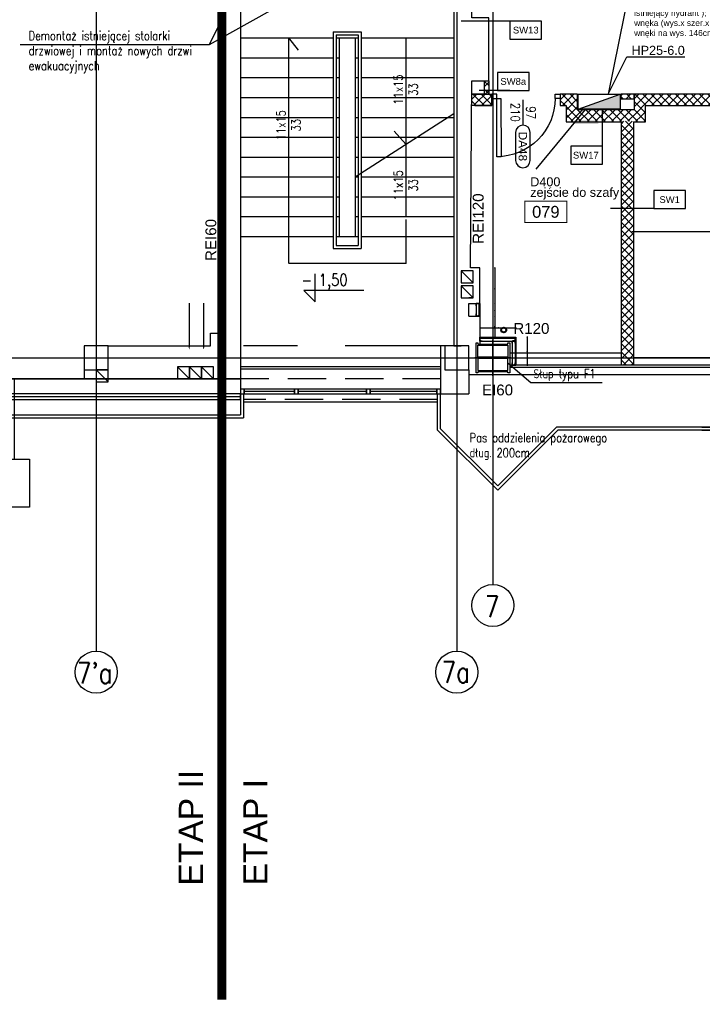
# Model space of a CAD drawing. Header units: centimetres. Extents: x -228435 to 111511, y -89367 to 428125.
# Tile 9 of 219: x -66413 to -55056, y -5751 to 10624. Entities that reach past the tile are written whole.
import ezdxf
from ezdxf.enums import TextEntityAlignment as Align

# ---------------------------------------------------------------- set-up
doc = ezdxf.new("R2010")
doc.units = ezdxf.units.CM
doc.header["$LTSCALE"] = 50
doc.header["$PDMODE"] = 35
doc.header["$PDSIZE"] = 0.1
for name, pattern in [('DASHDOT2', [12.7, 6.35, -3.175, 0, -3.175]), ('DIVIDE', [31.75, 12.7, -6.35, 0, -6.35, 0, -6.35]), ('HIDDEN', [9.525, 6.35, -3.175]), ('HIDDEN2', [4.7625, 3.175, -1.5875])]:
    doc.linetypes.add(name, pattern=pattern)
doc.layers.get('0').update_dxf_attribs({"color": 8})
doc.layers.get('DEFPOINTS').update_dxf_attribs({"color": 8})
for name, color, linetype, lineweight in [('_SP KORYTA', 8, 'Continuous', 25), ('Kondygnacja +0_5$0$ARCH_INFO_WYMIARY', 8, 'Continuous', 9), ('Obudowy i okł. słupów$0$ARCH_WIDOK', 8, 'Continuous', 13)]:
    doc.layers.add(name, color=color, linetype=linetype, lineweight=lineweight)
for name, color, linetype in [('ARCH_ETAPOWANIE', 8, 'DIVIDE'), ('ARCH_GK', 8, 'Continuous'), ('ARCH_INFO_AREA_ETYKIETY_200', 8, 'Continuous'), ('ARCH_INFO_ETYK_DRZWI', 8, 'Continuous'), ('ARCH_INFO_KOTY_WYSOKOŚCIOWE_IST', 8, 'Continuous'), ('ARCH_INFO_ODPORNOŚĆ OGNIOWA', 8, 'Continuous'), ('ARCH_INFO_OPISY', 8, 'Continuous'), ('ARCH_INFO_OPISY_IST', 8, 'Continuous'), ('ARCH_INFO_OPISY_PRZEGRODY', 8, 'Continuous'), ('ARCH_INFO_OPISY_PRZEGRODY_IST', 8, 'Continuous'), ('ARCH_INFO_OSIE_IST', 8, 'DASHDOT2'), ('ARCH_INFO_OSIE_OPISY_IST', 8, 'Continuous'), ('ARCH_INFO_SCHODY_IST', 8, 'Continuous'), ('ARCH_KONSTR_POWYŻEJ RZUTU_IST', 8, 'HIDDEN2'), ('ARCH_MUROWANE_IST', 8, 'Continuous'), ('ARCH_NIEWIDOK_IST', 8, 'HIDDEN'), ('ARCH_OCIEPLENIE_IST', 8, 'Continuous'), ('ARCH_OTWORY_WENTYLACJA_IST', 8, 'Continuous'), ('ARCH_PRZEKROJOWE_IST', 8, 'Continuous'), ('ARCH_SCHODY_IST', 8, 'Continuous'), ('ARCH_STAL_IST', 8, 'Continuous'), ('ARCH_SZYNY', 8, 'Continuous'), ('ARCH_WIDOK_IST', 8, 'Continuous'), ('ARCH_ŚLUSARKA_OKNA_IST', 8, 'Continuous'), ('ARCH_ŻELBET_IST', 8, 'Continuous'), ('bgde_ opis hydranty', 8, 'Continuous'), ('HUFCOR', 8, 'Continuous'), ('KJP_HYDRANTY', 8, 'Continuous'), ('Kondygnacja +0$0$ARCH_OKŁADZINA', 8, 'Continuous'), ('Kondygnacja +0$0$ARCH_ŚLUSARKA_DRZWI', 8, 'Continuous'), ('Kondygnacja +0_5$0$ARCH_GK', 8, 'Continuous'), ('Kondygnacja -1$0$ARCH_HYDRANTY', 8, 'Continuous'), ('Obudowy i okł. słupów$0$ARCH_INFO_OPISY', 8, 'Continuous'), ('Obudowy i okł. słupów$0$ARCH_PROFILE', 8, 'Continuous'), ('Osie rzutów$0$ARCH_INFO_OSIE_OPISY_IST', 8, 'Continuous')]:
    doc.layers.add(name, color=color, linetype=linetype)
doc.layers.get('HUFCOR').off()
doc.styles.add('Arial', font='ARIAL.TTF')
doc.styles.add('Kondygnacja +0_5$0$Romans', font='Romans.shx', dxfattribs={"width": 0.7})
doc.styles.add('Obudowy i okł. słupów$0$Standard', font='txt')
doc.styles.add('Romans', font='Romans.shx')
doc.styles.add('ROMANS-250-CM', font='romans.shx', dxfattribs={"width": 0.8, "height": 50})
doc.styles.add('ROMANS-50-CM', font='romans.shx', dxfattribs={"width": 0.8, "height": 10})
doc.linetypes.add('SZYNA_LINE', pattern='A,12.7,-7.75,["SZYNA",Standard,S=2.54,R=0,X=-5.95,Y=-1.27],-7.75', length=28.2)
doc.dimstyles.new('ISO-25', dxfattribs={"dimtxt": 2.5, "dimasz": 2.5, "dimexe": 1.25, "dimexo": 0.625, "dimtad": 1, "dimtxsty": 'Standard', "dimcen": 2.5, "dimadec": 0, "dimazin": 0, "dimtfac": 1, "dimtmove": 0, "dimatfit": 3, "dimfxl": 0, "dimarcsym": 0})
doc.dimstyles.new('Kondygnacja +0_5$0$Wymiary 1-100', dxfattribs={"dimtxt": 12, "dimasz": 10, "dimexe": 5, "dimexo": 0, "dimgap": 4, "dimtad": 1, "dimrnd": 0.5, "dimzin": 12, "dimdsep": 46, "dimtxsty": 'Kondygnacja +0_5$0$Romans', "dimblk": 'Kondygnacja +0_5$0$_Oblique', "dimcen": 10, "dimdle": 10, "dimclrt": 55, "dimazin": 0, "dimtfac": 1, "dimtmove": 1, "dimatfit": 3, "dimfxl": 0, "dimtolj": 1, "dimtzin": 0, "dimarcsym": 0})
doc.dimstyles.new('Obudowy i okł. słupów$0$ISO-25', dxfattribs={"dimtxt": 2.5, "dimasz": 2.5, "dimexe": 1.25, "dimexo": 15, "dimtad": 1, "dimtxsty": 'Obudowy i okł. słupów$0$Standard', "dimcen": 2.5, "dimadec": 0, "dimazin": 0, "dimtfac": 1, "dimtmove": 0, "dimatfit": 3, "dimfxl": 0, "dimarcsym": 0})
pattern_1 = [(45, (-121140, -45000), (-67.35192, 67.35192), []), (135, (-121140, -45000), (-67.35192, -67.35192), [])]

# ---------------------------------------------------------------- blocks, each defined once
blk = doc.blocks.new('A$C50B549AF')
at = {"layer": 'ARCH_SZYNY', "linetype": 'SZYNA_LINE', "ltscale": 2.5}
blk.add_line((242.5, 210.4, 630), (2090.9, 210.4, 630), dxfattribs=at)
blk = doc.blocks.new('T-drzwi_góra-200')
at = {"layer": 'ARCH_INFO_ETYK_DRZWI'}
blk.add_line((0, 0), (0, 60), dxfattribs=at)
blk.add_lwpolyline([(-17.5, 143.7), (-17.5, 77.5, 1), (17.5, 77.5), (17.5, 143.7, 1)], format="xyb", close=True, dxfattribs=at)
at = {"layer": 'ARCH_INFO_ETYK_DRZWI', "style": 'Arial'}
blk.add_attdef('ADS_DRZWI:SYMBOL', text='', height=20, rotation=90, dxfattribs=at).set_placement((0, 110.6), align=Align.MIDDLE)
at = {"layer": 'ARCH_INFO_ETYK_DRZWI', "style": 'Romans', "width": 0.8}
for tag, p in [('ADS_DRZWI:SZEROKOŚĆ', (-8, 30.5)), ('ADS_DRZWI:WYSOKOŚĆ', (29, 29.5))]:
    blk.add_attdef(tag, text='', height=22, rotation=90, dxfattribs=at).set_placement(p, align=Align.CENTER)
at = {"layer": 'ARCH_INFO_ETYK_DRZWI', "color": 1, "style": 'Arial'}
blk.add_attdef('ADS_DRZWI:ODPORNOŚĆ_OGNIOWA', text='', height=22, dxfattribs=at).set_placement((-0.1, -45.8), align=Align.BOTTOM_CENTER)
blk = doc.blocks.new('etykieta_numer')
at = {"color": 0, "linetype": 'ByBlock', "const_width": 2.44}
blk.add_lwpolyline([(-50, -50), (-50, 0), (50, 0), (50, -50)], close=True, dxfattribs=at)
at = {"color": 0, "linetype": 'ByBlock', "style": 'Arial'}
blk.add_attdef('AECAREA:NUMBER', text='', height=28, dxfattribs=at).set_placement((0, -25), align=Align.MIDDLE)
blk = doc.blocks.new('cahbir 0')
at = {"layer": '_SP KORYTA'}
blk.add_hatch(color=256, dxfattribs=at).paths.add_polyline_path([(-7154.6, 514.9), (-7114.6, 514.9), (-7114.6, 508.9), (-7154.6, 508.9)])
blk.add_line((-7218.2, 433.9, -630), (-7135.7, 532.8, -630), dxfattribs=at)
at = {"layer": '_SP KORYTA', "style": 'Arial'}
for s, p in [('D400', (-7227.8, 405.3, -630)), ('zejście do szafy', (-7227.8, 387.8, -630))]:
    blk.add_text(s, height=15, dxfattribs=at).set_placement(p)
blk = doc.blocks.new('Kondygnacja +0_5$0$_Oblique')
at = {"color": 0, "linetype": 'ByBlock', "lineweight": -2}
blk.add_line((-0.5, -0.5), (0.5, 0.5), dxfattribs=at)
blk = doc.blocks.new('*D1071')
at = {"layer": 'DEFPOINTS', "color": 0, "lineweight": 40}
for p in [(-58755, 6495, 6300), (-58755, 5905, 6300), (-58506, 5905)]:
    blk.add_point(p, dxfattribs=at)
at = {"layer": 'Kondygnacja +0_5$0$ARCH_INFO_WYMIARY', "color": 0, "lineweight": -2}
for p, q in [((-58506, 6505), (-58506, 5895)), ((-58502, 6495), (-58501, 6495)), ((-58502, 5905), (-58501, 5905))]:
    blk.add_line(p, q, dxfattribs=at)
at = {"layer": 'Kondygnacja +0_5$0$ARCH_INFO_WYMIARY', "color": 0, "lineweight": -2, "xscale": 10, "yscale": 10, "zscale": 10}
for p, rotation in [((-58506, 6495), 90), ((-58506, 5905), 270)]:
    blk.add_blockref('Kondygnacja +0_5$0$_Oblique', p, dxfattribs=dict(at, rotation=rotation))
at = {"layer": 'Kondygnacja +0_5$0$ARCH_INFO_WYMIARY', "color": 55, "insert": (-58511, 6146), "char_height": 5, "attachment_point": 5, "rotation": 90, "style": 'Kondygnacja +0_5$0$Romans'}
blk.add_mtext('\\A1;590', dxfattribs=at)
blk = doc.blocks.new('*D1072')
at = {"layer": 'DEFPOINTS', "color": 0, "lineweight": 40}
for p in [(-58755, 5905, 6300), (-58730, 5695, 6300), (-58506, 5695)]:
    blk.add_point(p, dxfattribs=at)
at = {"layer": 'Kondygnacja +0_5$0$ARCH_INFO_WYMIARY', "color": 0, "lineweight": -2}
for p, q in [((-58506, 5915), (-58506, 5685)), ((-58502, 5905), (-58501, 5905)), ((-58502, 5695), (-58501, 5695))]:
    blk.add_line(p, q, dxfattribs=at)
at = {"layer": 'Kondygnacja +0_5$0$ARCH_INFO_WYMIARY', "color": 0, "lineweight": -2, "xscale": 10, "yscale": 10, "zscale": 10}
for p, rotation in [((-58506, 5905), 90), ((-58506, 5695), 270)]:
    blk.add_blockref('Kondygnacja +0_5$0$_Oblique', p, dxfattribs=dict(at, rotation=rotation))
at = {"layer": 'Kondygnacja +0_5$0$ARCH_INFO_WYMIARY', "color": 55, "insert": (-58511, 5795), "char_height": 5, "attachment_point": 5, "rotation": 90, "style": 'Kondygnacja +0_5$0$Romans'}
blk.add_mtext('\\A1;210', dxfattribs=at)
blk = doc.blocks.new('*D1073')
at = {"layer": 'DEFPOINTS', "color": 0, "lineweight": 40}
for p in [(-58730, 5695, 6300), (-58755, 5343, 6300), (-58506, 5343)]:
    blk.add_point(p, dxfattribs=at)
at = {"layer": 'Kondygnacja +0_5$0$ARCH_INFO_WYMIARY', "color": 0, "lineweight": -2}
for p, q in [((-58506, 5705), (-58506, 5333)), ((-58502, 5695), (-58501, 5695)), ((-58502, 5343), (-58501, 5343))]:
    blk.add_line(p, q, dxfattribs=at)
at = {"layer": 'Kondygnacja +0_5$0$ARCH_INFO_WYMIARY', "color": 0, "lineweight": -2, "xscale": 10, "yscale": 10, "zscale": 10}
for p, rotation in [((-58506, 5695), 90), ((-58506, 5343), 270)]:
    blk.add_blockref('Kondygnacja +0_5$0$_Oblique', p, dxfattribs=dict(at, rotation=rotation))
at = {"layer": 'Kondygnacja +0_5$0$ARCH_INFO_WYMIARY', "color": 55, "insert": (-58511, 5519), "char_height": 5, "attachment_point": 5, "rotation": 90, "style": 'Kondygnacja +0_5$0$Romans'}
blk.add_mtext('\\A1;352.5', dxfattribs=at)
blk = doc.blocks.new('*D1105')
at = {"layer": 'DEFPOINTS', "color": 0, "lineweight": 40}
for p in [(-58158, 5499), (-58743, 5343, 6300), (-58158, 5343, 6300)]:
    blk.add_point(p, dxfattribs=at)
at = {"layer": 'Kondygnacja +0_5$0$ARCH_INFO_WYMIARY', "color": 0, "lineweight": -2}
for p, q in [((-58753, 5499), (-58148, 5499)), ((-58743, 5503), (-58743, 5504)), ((-58158, 5503), (-58158, 5504))]:
    blk.add_line(p, q, dxfattribs=at)
at = {"layer": 'Kondygnacja +0_5$0$ARCH_INFO_WYMIARY', "color": 0, "lineweight": -2, "xscale": 10, "yscale": 10, "zscale": 10, "rotation": 180}
blk.add_blockref('Kondygnacja +0_5$0$_Oblique', (-58743, 5499), dxfattribs=at)
at = {"layer": 'Kondygnacja +0_5$0$ARCH_INFO_WYMIARY', "color": 0, "lineweight": -2, "xscale": 10, "yscale": 10, "zscale": 10}
blk.add_blockref('Kondygnacja +0_5$0$_Oblique', (-58158, 5499), dxfattribs=at)
at = {"layer": 'Kondygnacja +0_5$0$ARCH_INFO_WYMIARY', "color": 55, "insert": (-58450, 5503), "char_height": 5, "attachment_point": 5, "style": 'Kondygnacja +0_5$0$Romans'}
blk.add_mtext('\\A1;585', dxfattribs=at)
blk = doc.blocks.new('*D1106')
at = {"layer": 'DEFPOINTS', "color": 0, "lineweight": 40}
for p in [(-58158, 5343, 6300), (-58158, 4880, 6300), (-57970, 4880)]:
    blk.add_point(p, dxfattribs=at)
at = {"layer": 'Kondygnacja +0_5$0$ARCH_INFO_WYMIARY', "color": 0, "lineweight": -2}
for p, q in [((-57970, 5353), (-57970, 4870)), ((-57966, 5343), (-57965, 5343)), ((-57966, 4880), (-57965, 4880))]:
    blk.add_line(p, q, dxfattribs=at)
at = {"layer": 'Kondygnacja +0_5$0$ARCH_INFO_WYMIARY', "color": 0, "lineweight": -2, "xscale": 10, "yscale": 10, "zscale": 10}
for p, rotation in [((-57970, 5343), 90), ((-57970, 4880), 270)]:
    blk.add_blockref('Kondygnacja +0_5$0$_Oblique', p, dxfattribs=dict(at, rotation=rotation))
at = {"layer": 'Kondygnacja +0_5$0$ARCH_INFO_WYMIARY', "color": 55, "insert": (-57975, 5111), "char_height": 5, "attachment_point": 5, "rotation": 90, "style": 'Kondygnacja +0_5$0$Romans'}
blk.add_mtext('\\A1;462.5', dxfattribs=at)
blk = doc.blocks.new('Obudowy i okł. słupów$0$_Dot')
at = {"color": 0, "linetype": 'ByBlock', "lineweight": -2}
blk.add_line((-0.5, 0), (-1, 0), dxfattribs=at)
at = {"color": 0, "linetype": 'ByBlock', "const_width": 0.5}
blk.add_lwpolyline([(-0.25, 0, 1), (0.25, 0, 1)], format="xyb", close=True, dxfattribs=at)
blk = doc.blocks.new('Osie rzutów')
at = {"layer": 'ARCH_INFO_OSIE_IST', "ltscale": 10}
for p, q in [((5600, 12510), (5600, 4512.3)), ((6200, 12510), (6200, 4800)), ((6200, 12510), (6200, 4571.2)), ((6260, 12510), (6260, 4623.3)), ((6260, 4970), (6260, 5030)), ((4436, 5000), (15156.5, 5000)), ((6290, 5000), (6230, 5000))]:
    blk.add_line(p, q, dxfattribs=at)
at = {"layer": 'ARCH_INFO_OSIE_OPISY_IST'}
blk.add_line((6200, 4571.2), (6200, 4512.3), dxfattribs=at)
for centre in [(6260, 4588.3), (5600, 4477.3), (6200, 4477.3)]:
    blk.add_circle(centre, 35, dxfattribs=at)
at = {"layer": 'ARCH_INFO_OSIE_OPISY_IST', "style": 'ROMANS-250-CM', "width": 0.8}
for s, p in [('7', (6246.7, 4569)), ("7'a", (5568, 4458.4)), ('7a', (6174.9, 4459.8))]:
    blk.add_text(s, height=35, dxfattribs=at).set_placement(p)

msp = doc.modelspace()

# ---------------------------------------------------------------- hatches: boundary and pattern name
at = {"layer": 'ARCH_GK', "linetype": 'Continuous', "lineweight": -3}
h = msp.add_hatch(dxfattribs=at)
h.set_pattern_fill('ANSI37', color=256, scale=30, angle=-360, style=0)
h.set_pattern_definition(pattern_1)
h.paths.add_polyline_path([(-58610, 9605), (-58685, 9605), (-58684.98857, 9384.97781), (-58610, 9384.99115)])
h.paths.add_polyline_path([(-58889.67491, 9384.94141), (-58891.01144, 9194.90549), (-58560, 9195), (-58560, 9385.00004)])
h = msp.add_hatch(dxfattribs=at)
h.set_pattern_fill('ANSI37', color=256, scale=30, angle=-360, style=0)
h.set_pattern_definition(pattern_1)
h.paths.add_polyline_path([(-57130, 9125), (-57320, 8935), (-57320, 9195), (-57420, 9195), (-57420, 9385), (-57130, 9385)])
h = msp.add_hatch(dxfattribs=at)
h.set_pattern_fill('ANSI37', color=256, scale=30, angle=-360, style=0)
h.set_pattern_definition(pattern_1)
h.paths.add_polyline_path([(-56190, 9385), (-56410, 9385), (-56410, 9310), (-56190, 9310)])
h = msp.add_hatch(dxfattribs=at)
h.set_pattern_fill('ANSI37', color=256, scale=30, angle=-360, style=0)
h.set_pattern_definition([(45, (-121140, -45000), (-67.35192, 67.35192), []), (135, (-121140, -45000), (-67.35192, -67.35192), [])])
h.paths.add_polyline_path([(-56240, 9385), (-56050, 9195), (-38161, 9195), (-38161, 9385)])
h = msp.add_hatch(dxfattribs=at)
h.set_pattern_fill('ANSI37', color=256, scale=30, angle=-360, style=0)
h.set_pattern_definition(pattern_1)
h.paths.add_polyline_path([(-56000, 9195), (-56190, 9385), (-56190, 9125), (-56000, 8935)], flags=0)
h = msp.add_hatch(dxfattribs=at)
h.set_pattern_fill('ANSI37', color=256, scale=30, angle=-360, style=0)
h.set_pattern_definition(pattern_1)
h.paths.add_polyline_path([(-57130, 9125), (-57320, 8935), (-56000, 8935), (-56190, 9125)], flags=0)
h = msp.add_hatch(dxfattribs=at)
h.set_pattern_fill('ANSI37', color=256, scale=30, angle=-360, style=0)
h.set_pattern_definition([(45, (-121340, -45000), (-67.35192, 67.35192), []), (135, (-121340, -45000), (-67.35192, -67.35192), [])])
h.paths.add_polyline_path([(-56200, 8935), (-56200, 4880), (-56400, 4880), (-56400, 8935)])
at = {"layer": 'Kondygnacja -1$0$ARCH_HYDRANTY'}
msp.add_hatch(color=256, dxfattribs=at).paths.add_polyline_path([(-56420, 9385), (-57120, 9135), (-56420, 9135)])
at = {"layer": 'Obudowy i okł. słupów$0$ARCH_WIDOK'}
h = msp.add_hatch(dxfattribs=at)
h.set_pattern_fill('AR-SAND', color=256, scale=0.1, style=0)
h.set_pattern_definition([(37.5, (-121140, -45000), (-0.16000313, 4.89413237), [0, -3.8608, 0, -4.318, 0, -4.1275]), (7.5, (-121140, -45000), (4.49523283, 7.168251), [0, -2.0828, 0, -3.4798, 0, -1.3335]), (327.5, (-121143.124, -45000), (7.9099237, 0.01437185), [0, -1.27, 0, -4.572, 0, -5.969]), (317.5, (-121143.124, -45000), (7.6355645, 2.22929323), [0, -0.635, 0, -2.9972, 0, -3.429])])
h.paths.add_polyline_path([(-58755.00691, 5342.50004), (-58157.5, 5342.5), (-58157.5, 5330), (-58755.00691, 5330.00004)])
h.paths.add_polyline_path([(-58157.5, 5330), (-58170, 5330), (-58170, 4880), (-58157.5, 4880)])
h.paths.add_polyline_path([(-58767.5, 5905), (-58755, 5905), (-58755, 5695), (-58767.5, 5695)])

# ---------------------------------------------------------------- linework, layer by layer
at = {"layer": 'ARCH_ETAPOWANIE', "ltscale": 10, "const_width": 150, "elevation": 630}
msp.add_lwpolyline([(-32748.04041, 102637.86797), (-71890, 102620.1903), (-71740, 89900), (-59190, 89900), (-59190, 71200), (-71590, 71200), (-71590, 58800), (-65060, 58800), (-65060, 57540), (-63050, 57540), (-63050, -5675.91583)], dxfattribs=at)
at = {"layer": 'ARCH_GK', "linetype": 'Continuous', "lineweight": -3}
for p, q in [((-58560, 9195, 630), (-58560, 9385, 630)), ((-57420, 9385, 630), (-57420, 9195, 630)), ((-57130, 9385, 630), (-57420, 9385, 630)), ((-57130, 9125, 630), (-57130, 9385, 630)), ((-56190, 9385, 630), (-56190, 9125, 630)), ((-38161, 9385, 630), (-56190, 9385, 630)), ((-58842.63727, 9194.90494, -12270), (-58560, 9195, 630)), ((-57420, 9195, 630), (-57320, 9195, 630)), ((-57320, 9195, 630), (-57320, 8925, 630)), ((-56000, 8925, 630), (-56000, 9195, 630)), ((-56000, 9195, 630), (-38161, 9195, 630)), ((-56190, 9125, 630), (-57130, 9125, 630)), ((-57320, 8925, 630), (-56400, 8925, 630)), ((-56400, 4880, 630), (-56400, 8925, 630)), ((-56200, 8925, 630), (-56200, 4880, 630)), ((-56200, 8925, 630), (-56000, 8925, 630))]:
    msp.add_line(p, q, dxfattribs=at)
for points, elevation in [([(-58685, 9605), (-58684.98857, 9385), (-58684.98857, 9385), (-58684.98857, 9385), (-58891.03285, 9384.94117)], -12270), ([(-58610, 9605), (-58610, 9385), (-58560, 9385.00004), (-58560, 9195), (-58891.01144, 9194.90549)], -12270), ([(-58891.03285, 9384.94117), (-58560, 9385.00004)], -12270), ([(-56200, 8925), (-56200, 4880), (-56400, 4880)], 630)]:
    msp.add_lwpolyline(points, dxfattribs=dict(at, elevation=elevation))
at = {"layer": 'ARCH_GK', "linetype": 'Continuous', "lineweight": -3, "elevation": 630}
for points in [[(-56190, 9385), (-56410, 9385), (-56410, 9310), (-56190, 9310)], [(-58767.5, 5905), (-58755, 5905), (-58755, 5695), (-58767.5, 5695)], [(-58755.00691, 5342.50004), (-58157.5, 5342.5), (-58157.5, 5330), (-58755.00691, 5330.00004)], [(-58157.5, 5330), (-58170, 5330), (-58170, 4880), (-58157.5, 4880)]]:
    msp.add_lwpolyline(points, close=True, dxfattribs=at)
at = {"layer": 'ARCH_INFO_KOTY_WYSOKOŚCIOWE_IST', "elevation": 630}
msp.add_lwpolyline([(-60685.86839, 6117.77217), (-61683.05233, 6117.77217), (-61495.55233, 5930.27217), (-61495.55233, 6398.70585)], dxfattribs=at)
at = {"layer": 'ARCH_INFO_OPISY_IST', "elevation": 630}
for points in [[(-63592.03104, 5913.54693, 20, 20, 0), (-63592.03104, 5442.81559, 150, 0, 0), (-63592.03104, 5137.58033, 0, 0, 0)], [(-63352.03104, 5913.54693, 20, 20, 0), (-63352.03104, 5442.81559, 150, 0, 0), (-63352.03104, 5137.58033, 0, 0, 0)]]:
    msp.add_lwpolyline(points, format="xyseb", dxfattribs=at)
at = {"layer": 'ARCH_INFO_OPISY_PRZEGRODY'}
for points, elevation in [([(-58255.65016, 10600.11238), (-59070, 10600.11238)], 630), ([(-58255.65016, 9446.38556), (-58767.25437, 9446.38556)], 630), ([(-56718.80469, 8519.53632), (-56718.80469, 9138.08449)], 630), ([(-55861.20818, 7481.46501), (-56580.43158, 7481.46501)], -5670)]:
    msp.add_lwpolyline(points, dxfattribs=dict(at, elevation=elevation))
for points, elevation in [([(-58255.65016, 10300.11238), (-57730.65016, 10300.11238), (-57730.65016, 10600.11238), (-58255.65016, 10600.11238), (-58255.65016, 10300.11238)], 630), ([(-58463.63176, 9446.38556), (-57938.63176, 9446.38556), (-57938.63176, 9746.38556), (-58463.63176, 9746.38556), (-58463.63176, 9446.38556)], 630), ([(-57243.80469, 8219.53632), (-56718.80469, 8219.53632), (-56718.80469, 8519.53632), (-57243.80469, 8519.53632), (-57243.80469, 8219.53632)], 630), ([(-55861.20818, 7481.46501), (-55336.20818, 7481.46501), (-55336.20818, 7781.46501), (-55861.20818, 7781.46501), (-55861.20818, 7481.46501)], -5670)]:
    msp.add_lwpolyline(points, close=True, dxfattribs=dict(at, elevation=elevation))
at = {"layer": 'ARCH_INFO_OPISY_PRZEGRODY_IST', "elevation": 630}
msp.add_lwpolyline([(-66500.0165, 3317.07035), (-66250.0165, 3317.07035), (-66250.0165, 2517.07035), (-66750.0165, 2517.07035), (-66750.0165, 3317.07035), (-66500.0165, 3317.07035), (-66500.0165, 4650)], dxfattribs=at)
at = {"layer": 'ARCH_INFO_SCHODY_IST'}
for p, q in [((-61940, 10320, 630), (-61940, 6570, 630)), ((-61940, 10320, 630), (-61780.5493, 10115.25327, 630)), ((-59990, 10320, 630), (-59990, 7350, 630)), ((-59990, 8553.20912, 630), (-60182.26761, 8770.8991, 630)), ((-59990, 7300, 630), (-59990, 6570, 630)), ((-59980, 6570, 630), (-61930, 6570, 630))]:
    msp.add_line(p, q, dxfattribs=at)
at = {"layer": 'ARCH_KONSTR_POWYŻEJ RZUTU_IST', "ltscale": 10}
msp.add_line((-59410, 5200, 630), (-62690, 5200, 630), dxfattribs=at)
at = {"layer": 'ARCH_MUROWANE_IST', "ltscale": 4}
for p, q in [((-63050, 12030, 630), (-63050, 5410, 630)), ((-62740, 12030, 630), (-62740, 4400, 630)), ((-59190, 10800, 630), (-59190, 5200, 630)), ((-64940, 5200, 630), (-63240, 5200, 630)), ((-59410, 5200, 630), (-59410, 4400, 630)), ((-59340, 5200, 630), (-59410, 5200, 630)), ((-50590, 5000, 630), (-56200, 5000, 630)), ((-65340, 4800, 630), (-65340, 4650, 630)), ((-58940, 4800, 630), (-58940, 4400, 630)), ((-50590, 4840, 630), (-58260, 4840, 630)), ((-50590, 4880, 630), (-56200, 4880, 630)), ((-62740, 4650, 630), (-67340, 4650, 630)), ((-50590, 4720, 630), (-58940, 4720, 630)), ((-59410, 4400, 630), (-58940, 4400, 630))]:
    msp.add_line(p, q, dxfattribs=at)
for points, elevation in [([(-58910, 6495), (-58888.12722, 9605), (-58610, 9605), (-58610, 10655), (-58890, 10655), (-58890, 11890), (-58940, 11890)], -12270), ([(-58940, 5695), (-58940, 5905), (-58755, 5905), (-58755, 6495), (-58910, 6495), (-58888.12722, 9605)], 630), ([(-58940, 5695), (-58755, 5695), (-58755.00903, 5230)], 630), ([(-63240, 5200), (-63240, 5410), (-63050, 5410)], 630), ([(-58260, 5085), (-56400, 5085)], 630), ([(-56200, 4880), (-58260, 4880)], 630), ([(-62740, 4400), (-62740, 4400), (-67340, 4400), (-67340, 4650), (-62740, 4650)], 630)]:
    msp.add_lwpolyline(points, dxfattribs=dict(at, elevation=elevation))
at = {"layer": 'ARCH_NIEWIDOK_IST', "ltscale": 2}
for p, q in [((-59410, 4650, 630), (-62740, 4650, 630)), ((-59460, 4310, 630), (-62690, 4310, 630))]:
    msp.add_line(p, q, dxfattribs=at)
at = {"layer": 'ARCH_OCIEPLENIE_IST'}
msp.add_line((-62740, 4350, 630), (-67340, 4355, 630), dxfattribs=at)
at = {"layer": 'ARCH_OTWORY_WENTYLACJA_IST'}
for p, q in [((-59070, 6450, 630), (-58870, 6250, 630)), ((-59070, 6200, 630), (-58870, 6000, 630)), ((-65140, 4800, 630), (-64940, 4600, 630)), ((-63790, 4850, 630), (-63590, 4650, 630)), ((-63590, 4850, 630), (-63390, 4650, 630)), ((-63390, 4850, 630), (-63190, 4650, 630))]:
    msp.add_line(p, q, dxfattribs=at)
at = {"layer": 'ARCH_OTWORY_WENTYLACJA_IST', "elevation": 630}
for points in [[(-59070, 6250), (-58870, 6250), (-58870, 6450), (-59070, 6450)], [(-59070, 6000), (-58870, 6000), (-58870, 6200), (-59070, 6200)], [(-65140, 4600), (-64940, 4600), (-64940, 4800), (-65140, 4800)], [(-63790, 4650), (-63590, 4650), (-63590, 4850), (-63790, 4850)], [(-63590, 4650), (-63390, 4650), (-63390, 4850), (-63590, 4850)], [(-63390, 4650), (-63190, 4650), (-63190, 4850), (-63390, 4850)]]:
    msp.add_lwpolyline(points, close=True, dxfattribs=at)
at = {"layer": 'ARCH_PRZEKROJOWE_IST', "ltscale": 4}
for p, q in [((-62740, 4400, 630), (-62740, 4050, 630)), ((-62690, 4400, 630), (-62690, 4000, 630)), ((-67390, 4000, 630), (-62690, 4000, 630)), ((-67340, 4050, 630), (-62740, 4050, 630)), ((-59460, 3800, 630), (-58460, 2800, 630)), ((-59460, 3800, 630), (-58460, 2800, 630)), ((-59410, 3820.71068, 630), (-58475.18171, 2885.89239, 630)), ((-59410, 3820.71068, 630), (-58475.18171, 2885.89239, 630)), ((-53103.11292, 3800.00606, 630), (-57026.47915, 3799.99843, 630)), ((-53104.45089, 3849.98995, 630), (-57025.55789, 3849.98995, 630))]:
    msp.add_line(p, q, dxfattribs=at)
at = {"layer": 'ARCH_PRZEKROJOWE_IST', "ltscale": 4, "elevation": 630}
for points in [[(-55065, 3800), (-52540, 3799.98414), (-51540, 2799.98414), (-50540, 3799.98414), (-50540, 4750)], [(-55065, 3850.00001), (-52519.28932, 3849.98414), (-51540, 2870.69481), (-50590, 3820.69481), (-50590, 4750)], [(-67340, 4400), (-67340, 4310), (-62740, 4310), (-62740, 4400)], [(-55065, 3800), (-57460, 3799.98414), (-58460, 2799.98414), (-59460, 3799.98414), (-59460, 4400)], [(-55065, 3849.98493), (-57480.71068, 3849.98414), (-58460, 2870.69481), (-59410, 3820.69481), (-59410, 4400)]]:
    msp.add_lwpolyline(points, dxfattribs=at)
at = {"layer": 'ARCH_SCHODY_IST'}
for p, q in [((-62740, 10420, 630), (-62740, 4800, 630)), ((-62740, 10320, 630), (-61200, 10320, 630)), ((-61200, 10420, 630), (-61200, 6820, 630)), ((-61200, 10420, 630), (-60730, 10420, 630)), ((-61150, 10370, 630), (-61150, 6870, 630)), ((-61150, 10370, 630), (-60780, 10370, 630)), ((-61150, 10320, 630), (-60780, 10320, 630)), ((-61100, 10320, 630), (-61100, 7020, 630)), ((-60830, 10320, 630), (-60830, 7020, 630)), ((-60780, 10370, 630), (-60780, 6870, 630)), ((-60730, 10420, 630), (-60730, 6820, 630)), ((-60730, 10320, 630), (-59190, 10320, 630)), ((-62740, 9990, 630), (-61200, 9990, 630)), ((-61150, 9990, 630), (-61100, 9990, 630)), ((-60830, 9990, 630), (-60780, 9990, 630)), ((-60730, 9990, 630), (-59190, 9990, 630)), ((-62740, 9660, 630), (-61200, 9660, 630)), ((-61150, 9660, 630), (-61100, 9660, 630)), ((-60830, 9660, 630), (-60780, 9660, 630)), ((-60730, 9660, 630), (-59190, 9660, 630)), ((-62740, 9330, 630), (-61200, 9330, 630)), ((-61150, 9330, 630), (-61100, 9330, 630)), ((-60830, 9330, 630), (-60780, 9330, 630)), ((-60730, 9330, 630), (-59190, 9330, 630)), ((-60830, 8010, 630), (-59190, 9064.46476, 630)), ((-62740, 9000, 630), (-61200, 9000, 630)), ((-61150, 9000, 630), (-61100, 9000, 630)), ((-60830, 9000, 630), (-60780, 9000, 630)), ((-60730, 9000, 630), (-59190, 9000, 630)), ((-62740, 8670, 630), (-61200, 8670, 630)), ((-61150, 8670, 630), (-61100, 8670, 630)), ((-60830, 8670, 630), (-60780, 8670, 630)), ((-60730, 8670, 630), (-59190, 8670, 630)), ((-62740, 8340, 630), (-61200, 8340, 630)), ((-61150, 8340, 630), (-61100, 8340, 630)), ((-60830, 8340, 630), (-60780, 8340, 630)), ((-60730, 8340, 630), (-59190, 8340, 630)), ((-62740, 8010, 630), (-61200, 8010, 630)), ((-61150, 8010, 630), (-61100, 8010, 630)), ((-60830, 8010, 630), (-60780, 8010, 630)), ((-60730, 8010, 630), (-59190, 8010, 630)), ((-62740, 7680, 630), (-61200, 7680, 630)), ((-61150, 7680, 630), (-61100, 7680, 630)), ((-60830, 7680, 630), (-60780, 7680, 630)), ((-60730, 7680, 630), (-59190, 7680, 630)), ((-62740, 7350, 630), (-61200, 7350, 630)), ((-61150, 7350, 630), (-61100, 7350, 630)), ((-60830, 7350, 630), (-60780, 7350, 630)), ((-60730, 7350, 630), (-59190, 7350, 630)), ((-62740, 7020, 630), (-61200, 7020, 630)), ((-61150, 7020, 630), (-61100, 7020, 630)), ((-61150, 7020, 630), (-60780, 7020, 630)), ((-60830, 7020, 630), (-60780, 7020, 630)), ((-60730, 7020, 630), (-59190, 7020, 630)), ((-61200, 6820, 630), (-60730, 6820, 630)), ((-61150, 6870, 630), (-60780, 6870, 630)), ((-59410, 4850, 630), (-62740, 4850, 630)), ((-59410, 4810, 630), (-62740, 4810, 630))]:
    msp.add_line(p, q, dxfattribs=at)
at = {"layer": 'ARCH_STAL_IST', "elevation": 630}
for points in [[(-58820, 4750), (-58820, 5250), (-58790, 5250), (-58790, 5230), (-58290, 5230), (-58290, 5250), (-58260, 5250), (-58260, 4750), (-58290, 4750), (-58290, 4770), (-58790, 4770), (-58790, 4750)], [(-58290, 5010), (-58790, 5010), (-58790, 5210), (-58290, 5210)], [(-58790, 4790), (-58290, 4790), (-58290, 4990), (-58790, 4990)]]:
    msp.add_lwpolyline(points, close=True, dxfattribs=at)
at = {"layer": 'ARCH_WIDOK_IST', "elevation": 630}
msp.add_lwpolyline([(-62690, 4310), (-62690, 4270), (-59460, 4270)], dxfattribs=at)
at = {"layer": 'ARCH_ŚLUSARKA_OKNA_IST'}
for p, q in [((-61840, 4440, 630), (-62680, 4440, 630)), ((-60640, 4440, 630), (-61780, 4440, 630)), ((-59470.68171, 4440, 630), (-60580, 4440, 630))]:
    msp.add_line(p, q, dxfattribs=at)
at = {"layer": 'ARCH_ŚLUSARKA_OKNA_IST', "elevation": 630}
for points in [[(-62680, 4480), (-62740, 4480), (-62740, 4400), (-62680, 4400)], [(-61840, 4480), (-62680, 4480), (-62680, 4400), (-61840, 4400)], [(-61780, 4480), (-61840, 4480), (-61840, 4400), (-61780, 4400)], [(-60640, 4480), (-61780, 4480), (-61780, 4400), (-60640, 4400)], [(-60580, 4480), (-60640, 4480), (-60640, 4400), (-60580, 4400)], [(-59470.68171, 4480), (-60580, 4480), (-60580, 4400), (-59470.68171, 4400)], [(-59410.68171, 4480), (-59470.68171, 4480), (-59470.68171, 4400), (-59410.68171, 4400)]]:
    msp.add_lwpolyline(points, close=True, dxfattribs=at)
at = {"layer": 'ARCH_ŻELBET_IST', "ltscale": 4}
for p, q in [((-58870, 6450, 630), (-58940, 6450, 630)), ((-58870, 6000, 630), (-58940, 6000, 630)), ((-59190, 5200, 630), (-59070, 5200, 630))]:
    msp.add_line(p, q, dxfattribs=at)
at = {"layer": 'ARCH_ŻELBET_IST', "ltscale": 4, "elevation": 630}
for points in [[(-65340, 4800), (-64940, 4800), (-64940, 5200), (-65340, 5200)], [(-59340, 4800), (-58940, 4800), (-58940, 5200), (-59340, 5200)]]:
    msp.add_lwpolyline(points, close=True, dxfattribs=at)
at = {"layer": 'bgde_ opis hydranty', "ltscale": 1.5, "elevation": -5670}
msp.add_lwpolyline([(-53510.96798, 11140.1133), (-56265.15181, 11140.1133), (-56624.45064, 9385)], dxfattribs=at)
at = {"layer": 'Kondygnacja +0$0$ARCH_OKŁADZINA', "lineweight": 40}
msp.add_circle((-58359.80704, 5463.56863, 630), 41.43137, dxfattribs=at)
at = {"layer": 'Kondygnacja +0$0$ARCH_ŚLUSARKA_DRZWI', "linetype": 'Continuous', "lineweight": -3, "elevation": 630}
for points in [[(-58475, 9385), (-58560, 9385), (-58560, 9315), (-58475, 9315)], [(-57505, 9385), (-57420, 9385), (-57420, 9315), (-57505, 9315)], [(-58475, 9315), (-58405, 9315), (-58403.85381, 8345), (-58473.85381, 8345)]]:
    msp.add_lwpolyline(points, close=True, dxfattribs=at)
at = {"layer": 'Kondygnacja +0$0$ARCH_ŚLUSARKA_DRZWI', "linetype": 'Continuous', "lineweight": -3, "extrusion": (0, 0, -1)}
msp.add_arc((58474.02175, 9314.02223, -630), 969.02224, 179.942186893, 269.990070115, dxfattribs=at)
at = {"layer": 'Kondygnacja +0_5$0$ARCH_GK', "lineweight": -3, "ltscale": 5, "elevation": 630}
for points in [[(-58755.00691, 5342.50004), (-58157.5, 5342.5), (-58157.5, 4880)], [(-58755.00691, 5330.00004), (-58170, 5330), (-58170, 4880)]]:
    msp.add_lwpolyline(points, dxfattribs=at)
at = {"layer": 'Kondygnacja -1$0$ARCH_HYDRANTY', "elevation": 630}
for points in [[(-57120, 9135), (-56420, 9385), (-56420, 9135)], [(-56420, 9135), (-57120, 9135), (-57120, 9385), (-56420, 9385)]]:
    msp.add_lwpolyline(points, close=True, dxfattribs=at)
at = {"layer": 'Obudowy i okł. słupów$0$ARCH_PROFILE', "elevation": 630}
for points in [[(-58783.35355, 5904.85355), (-58782.5, 5904), (-58777.5, 5904), (-58776.5, 5905), (-58767.5, 5905), (-58767.5, 5867.75, -1), (-58768, 5867.75), (-58768, 5904.5), (-58776.29289, 5904.5), (-58777.29289, 5903.5), (-58782.70711, 5903.5), (-58783.70711, 5904.5), (-58801.29289, 5904.5), (-58802.29289, 5903.5), (-58807.70711, 5903.5), (-58808.70711, 5904.5), (-58817, 5904.5), (-58817, 5867.75, -1), (-58817.5, 5867.75), (-58817.5, 5905), (-58808.5, 5905), (-58807.5, 5904), (-58802.5, 5904), (-58801.64645, 5904.85355)], [(-58783.35355, 5695.14645), (-58782.5, 5696), (-58777.5, 5696), (-58776.5, 5695), (-58767.5, 5695), (-58767.5, 5732.25, 1), (-58768, 5732.25), (-58768, 5695.5), (-58776.29289, 5695.5), (-58777.29289, 5696.5), (-58782.70711, 5696.5), (-58783.70711, 5695.5), (-58801.29289, 5695.5), (-58802.29289, 5696.5), (-58807.70711, 5696.5), (-58808.70711, 5695.5), (-58817, 5695.5), (-58817, 5732.25, 1), (-58817.5, 5732.25), (-58817.5, 5695), (-58808.5, 5695), (-58807.5, 5696), (-58802.5, 5696), (-58801.64645, 5695.14645)], [(-58754.86047, 5314.14648), (-58754.00691, 5315.00004), (-58754.00691, 5320.00004), (-58755.00691, 5321.00004), (-58755.00691, 5330.00004), (-58717.75691, 5330.00004, -1), (-58717.75691, 5329.50004), (-58754.50691, 5329.50004), (-58754.50691, 5321.20714), (-58753.50691, 5320.20714), (-58753.50691, 5314.79293), (-58754.50691, 5313.79293), (-58754.50691, 5296.20714), (-58753.50691, 5295.20714), (-58753.50691, 5289.79293), (-58754.50691, 5288.79293), (-58754.50691, 5280.50004), (-58717.75691, 5280.50004, -1), (-58717.75691, 5280.00004), (-58755.00691, 5280.00004), (-58755.00691, 5289.00004), (-58754.00691, 5290.00004), (-58754.00691, 5295.00004), (-58754.86047, 5295.85359)], [(-58185.85355, 5279.85355), (-58185, 5279), (-58180, 5279), (-58179, 5280), (-58170, 5280), (-58170, 5242.75, -1), (-58170.5, 5242.75), (-58170.5, 5279.5), (-58178.79289, 5279.5), (-58179.79289, 5278.5), (-58185.20711, 5278.5), (-58186.20711, 5279.5), (-58203.79289, 5279.5), (-58204.79289, 5278.5), (-58210.20711, 5278.5), (-58211.20711, 5279.5), (-58219.5, 5279.5), (-58219.5, 5242.75, -1), (-58220, 5242.75), (-58220, 5280), (-58211, 5280), (-58210, 5279), (-58205, 5279), (-58204.14645, 5279.85355)], [(-58170.14645, 5314.14645), (-58171, 5315), (-58171, 5320), (-58170, 5321), (-58170, 5330), (-58207.25, 5330, 1), (-58207.25, 5329.5), (-58170.5, 5329.5), (-58170.5, 5321.20711), (-58171.5, 5320.20711), (-58171.5, 5314.79289), (-58170.5, 5313.79289), (-58170.5, 5296.20711), (-58171.5, 5295.20711), (-58171.5, 5289.79289), (-58170.5, 5288.79289), (-58170.5, 5280.5), (-58207.25, 5280.5, 1), (-58207.25, 5280), (-58170, 5280), (-58170, 5289), (-58171, 5290), (-58171, 5295), (-58170.14645, 5295.85355)], [(-58185.85355, 4880.14645), (-58185, 4881), (-58180, 4881), (-58179, 4880), (-58170, 4880), (-58170, 4917.25, 1), (-58170.5, 4917.25), (-58170.5, 4880.5), (-58178.79289, 4880.5), (-58179.79289, 4881.5), (-58185.20711, 4881.5), (-58186.20711, 4880.5), (-58203.79289, 4880.5), (-58204.79289, 4881.5), (-58210.20711, 4881.5), (-58211.20711, 4880.5), (-58219.5, 4880.5), (-58219.5, 4917.25, 1), (-58220, 4917.25), (-58220, 4880), (-58211, 4880), (-58210, 4881), (-58205, 4881), (-58204.14645, 4880.14645)]]:
    msp.add_lwpolyline(points, format="xyb", close=True, dxfattribs=at)
for points in [[(-58817.5, 5905), (-58817.5, 5695.5)], [(-58755.00691, 5280.00004), (-58220, 5280), (-58220, 4880)]]:
    msp.add_lwpolyline(points, dxfattribs=at)

# ---------------------------------------------------------------- block references
at = {"xscale": 10, "yscale": 10, "zscale": 10}
msp.add_blockref('cahbir 0', (14360, 3800.00982, 630), dxfattribs=at)
at = {"layer": 'ARCH_INFO_AREA_ETYKIETY_200', "linetype": 'Continuous', "lineweight": -3, "xscale": 7, "yscale": 7, "zscale": 10}
msp.add_blockref('etykieta_numer', (-57659.00964, 7603.71792, 630), dxfattribs=at).add_auto_attribs({'AECAREA:NUMBER': '079'})
at = {"layer": 'ARCH_INFO_ETYK_DRZWI', "linetype": 'Continuous', "lineweight": -3}
ref = msp.add_blockref('T-drzwi_góra-200', (-58040.91429, 9290.83255, 630), dxfattribs=dict(at, xscale=7, yscale=7.000000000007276, zscale=7, rotation=180))
ref.add_attrib('ADS_DRZWI:SYMBOL', 'DA48', dxfattribs={"height": 140, "rotation": 270, "style": 'Arial'}).set_placement((-58040.91429, 8516.71366, 630), align=Align.MIDDLE)
ref.add_attrib('ADS_DRZWI:SZEROKOŚĆ', '97', dxfattribs={"height": 154, "rotation": 270, "style": 'Romans', "width": 0.8}).set_placement((-57984.91429, 9077.37076, 630), align=Align.CENTER)
ref.add_attrib('ADS_DRZWI:WYSOKOŚĆ', '210', dxfattribs={"height": 154, "rotation": 270, "style": 'Romans', "width": 0.8}).set_placement((-58243.91429, 9084.55942, 630), align=Align.CENTER)
at = {"layer": 'HUFCOR', "xscale": 10, "yscale": 10, "zscale": 10}
msp.add_blockref('A$C50B549AF', (-58654.9183, 4996.03602, -5670), dxfattribs=at)
at = {"layer": 'Osie rzutów$0$ARCH_INFO_OSIE_OPISY_IST', "xscale": 10, "yscale": 10, "zscale": 10}
msp.add_blockref('Osie rzutów', (-121140, -45000, 630), dxfattribs=at)

# ---------------------------------------------------------------- texts
at = {"layer": 'ARCH_ETAPOWANIE', "ltscale": 10, "char_height": 400, "width": 2796.2290174, "attachment_point": 1, "rotation": 90, "style": 'Arial'}
for s, insert in [('ETAP II', (-63765.77095, -3777.4205, 630)), ('ETAP I', (-62693.45074, -3774.13744, 630))]:
    msp.add_mtext(s, dxfattribs=dict(at, insert=insert))
at = {"layer": 'ARCH_INFO_KOTY_WYSOKOŚCIOWE_IST', "insert": (-61724.76229, 6267.40089, 630), "char_height": 200, "width": 976.1892646, "attachment_point": 4, "line_spacing_factor": 0.9, "style": 'ROMANS-50-CM'}
msp.add_mtext('- 1,50', dxfattribs=at)
at = {"layer": 'ARCH_INFO_ODPORNOŚĆ OGNIOWA', "char_height": 180, "width": 533.3252474, "attachment_point": 5, "rotation": 90, "style": 'Arial'}
for s, insert in [('\\PREI120', (-58933.40855, 7315.59657, 630)), ('\\PREI60', (-63381.35146, 6960.64299, 630))]:
    msp.add_mtext(s, dxfattribs=dict(at, insert=insert))
at = {"layer": 'ARCH_INFO_ODPORNOŚĆ OGNIOWA', "char_height": 180, "attachment_point": 5, "style": 'Arial'}
for s, insert, width in [('\\PR120', (-57899.32105, 5638.31334, 630), 3036.6124481), ('\\PEI60', (-58462.60715, 4615.09321, 630), 533.3252474)]:
    msp.add_mtext(s, dxfattribs=dict(at, insert=insert, width=width))
at = {"layer": 'ARCH_INFO_OPISY', "char_height": 150, "attachment_point": 1, "style": 'ROMANS-50-CM'}
for s, insert, width in [('Demontaż istniejącej stolarki drzwiowej i montaż nowych drzwi ewakuacyjnych', (-66262.96796, 10433.03804, 630), 3005.23275), ('Słup typu F1', (-57865.57829, 4810.80539, 630), 6265.3267976), ('Pas oddzielenia pożarowego\\Pdług. 200cm', (-58927.00831, 3746.63161, 630), 3475.6568458)]:
    msp.add_mtext(s, dxfattribs=dict(at, insert=insert, width=width))
at = {"layer": 'ARCH_INFO_OPISY_PRZEGRODY', "char_height": 112.5, "width": 525, "attachment_point": 5, "style": 'Arial'}
for s, insert in [('SW13', (-57993.15016, 10450.11238, 630)), ('SW8a', (-58201.13176, 9596.38556, 630)), ('SW17', (-56993.73929, 8369.53632, 630)), ('SW1', (-55598.70818, 7631.46501, -5670))]:
    msp.add_mtext(s, dxfattribs=dict(at, insert=insert))
at = {"layer": 'ARCH_INFO_SCHODY_IST', "char_height": 150, "width": 100, "attachment_point": 5, "rotation": 90, "style": 'ROMANS-50-CM'}
for insert in [(-59990, 9462.5179, 630), (-61940, 8870, 630), (-59990, 7869.87078, 630)]:
    msp.add_mtext('11x15 33', dxfattribs=dict(at, insert=insert))
at = {"layer": 'bgde_ opis hydranty', "ltscale": 1.5, "insert": (-56189.3866, 11286.51216, 10047), "char_height": 100, "width": 2711.090685, "attachment_point": 1, "style": 'Arial'}
msp.add_mtext('Hydrant DN25^Jwnękowy z gaśnicą na dole, 900x700x250 z zastosowaniem podpory ( wykorzystać istniejący hydrant );\\Pwnęka (wys.x szer.x gł.) 92x72x26 cm; góra wnęki na wys. 146cm', dxfattribs=at)
at = {"layer": 'KJP_HYDRANTY', "insert": (-55789.74735, 10113.58918, -20355), "char_height": 150, "width": 2356.9744909, "attachment_point": 5, "style": 'Arial'}
msp.add_mtext('HP25-6.0', dxfattribs=at)

# ---------------------------------------------------------------- dimensions: what is measured, and where the dimension line sits
at = {"layer": 'Kondygnacja +0_5$0$ARCH_INFO_WYMIARY'}
for base, p1, p2, picture, middle in [((-58506.12947, 5905, -5670), (-58755, 6495, 630), (-58755, 5905, 630), '*D1071', (-58506.12947, 6146.04938, -5670)), ((-58506.12947, 5695, -5670), (-58755, 5905, 630), (-58730, 5695, 630), '*D1072', (-58506.12947, 5795, -5670)), ((-58506.12947, 5342.50004, -5670), (-58730, 5695, 630), (-58755.00691, 5342.50004, 630), '*D1073', (-58506.12947, 5518.75, -5670))]:
    dim = msp.add_linear_dim(base=base, p1=p1, p2=p2, angle=90, dimstyle='Kondygnacja +0_5$0$Wymiary 1-100', override={"dimtxt": 5, "dimgap": 2}, dxfattribs=at)
    dim.commit()
    dim.dimension.update_dxf_attribs({"geometry": picture, "text_midpoint": middle, "dimtype": 160})
dim = msp.add_linear_dim(base=(-58157.5, 5498.5534, -5670), p1=(-58742.50691, 5342.50004, 630), p2=(-58157.5, 5342.5, 630), dimstyle='Kondygnacja +0_5$0$Wymiary 1-100', override={"dimtxt": 5, "dimgap": 2}, dxfattribs=at)
dim.commit()
dim.dimension.update_dxf_attribs({"geometry": '*D1105', "text_midpoint": (-58450.00346, 5503.0534, -5670)})
dim = msp.add_linear_dim(base=(-57970.39912, 4880, -5670), p1=(-58157.5, 5342.5, 630), p2=(-58157.5, 4880, 630), angle=90, dimstyle='Kondygnacja +0_5$0$Wymiary 1-100', override={"dimtxt": 5, "dimgap": 2}, dxfattribs=at)
dim.commit()
dim.dimension.update_dxf_attribs({"geometry": '*D1106', "text_midpoint": (-57974.89912, 5111.25, -5670)})

# ---------------------------------------------------------------- leaders
at = {"layer": 'ARCH_INFO_OPISY'}
for points in [[(-62235.23237, 12300.1088, 630), (-63257.73521, 10205.38535, 630), (-66403.54705, 10205.38535, 630)], [(-59775.86652, 12174.13864, 630), (-63257.73521, 10205.38535, 630), (-66403.54705, 10205.38535, 630)], [(-58288.35151, 4913.74213, 630), (-57908.97849, 4588.98936, 630), (-56724.52963, 4588.993, 630)]]:
    msp.add_leader(points, dimstyle='ISO-25', override={"dimscale": 5, "dimasz": 2, "dimtad": 0, "dimldrblk": 'Dot'}, dxfattribs=at)
at = {"layer": 'Obudowy i okł. słupów$0$ARCH_INFO_OPISY', "ltscale": 0.3}
msp.add_leader([(-56624.45064, 9385, -5670), (-56313.37721, 10004.41697, -5670), (-55348.49731, 10004.41697, -5670)], dimstyle='Obudowy i okł. słupów$0$ISO-25', override={"dimscale": 5, "dimasz": 0.5, "dimtad": 0, "dimldrblk": 'Obudowy i okł. słupów$0$_Dot'}, dxfattribs=at)

doc.saveas('drawing.dxf')
